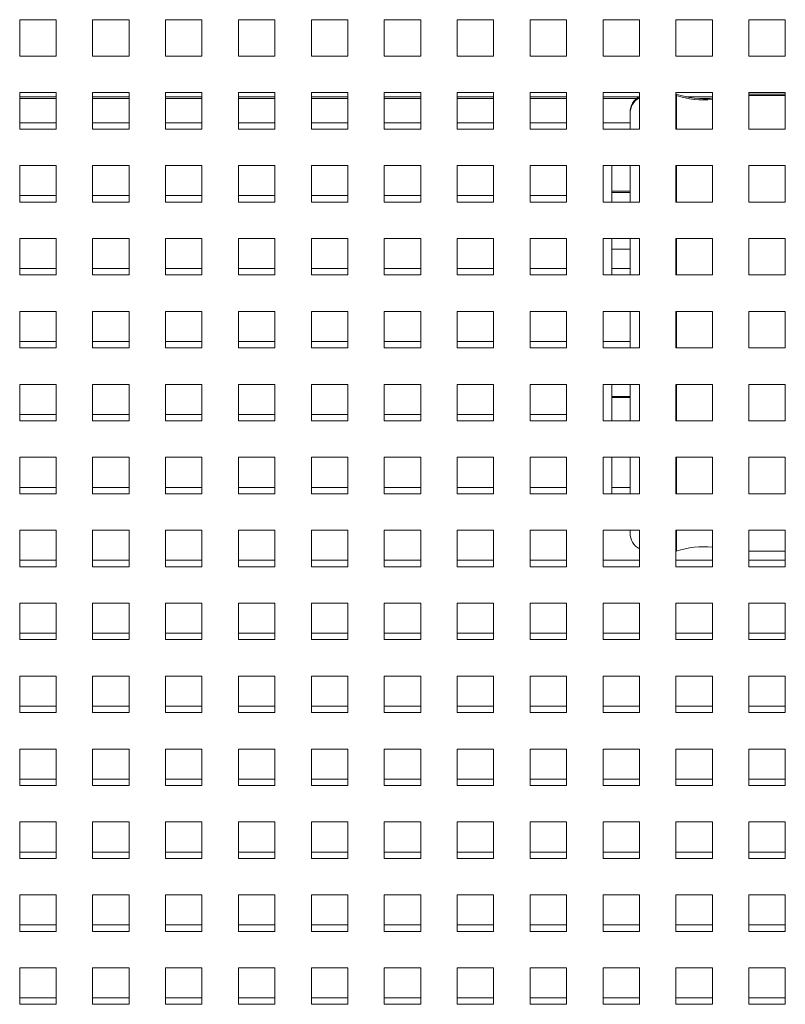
# Paper-space layout '2' of a CAD drawing. Header units: inches. Extents: x 1 to 109, y 1 to 85.
# Tile 17 of 71: x 57.53 to 61.03, y 19.4 to 23.9. Entities that reach past the tile are written whole.
import ezdxf

# ---------------------------------------------------------------- set-up
doc = ezdxf.new("R2010")
doc.units = ezdxf.units.IN
doc.header["$MEASUREMENT"] = 0

psp = doc.layouts.new('2')

# ---------------------------------------------------------------- linework, layer by layer
at = {"color": 7, "linetype": 'Continuous', "lineweight": 15, "ltscale": 5}
for p, q in [((57.6951, 23.9038), (57.5284, 23.9038)), ((57.5284, 23.9038), (57.5284, 23.7371)), ((57.6951, 23.7371), (57.6951, 23.9038)), ((58.0284, 23.9038), (57.8617, 23.9038)), ((57.8617, 23.9038), (57.8617, 23.7371)), ((58.0284, 23.7371), (58.0284, 23.9038)), ((58.3617, 23.9038), (58.1951, 23.9038)), ((58.1951, 23.9038), (58.1951, 23.7371)), ((58.3617, 23.7371), (58.3617, 23.9038)), ((58.6951, 23.9038), (58.5284, 23.9038)), ((58.5284, 23.9038), (58.5284, 23.7371)), ((58.6951, 23.7371), (58.6951, 23.9038)), ((59.0284, 23.9038), (58.8617, 23.9038)), ((58.8617, 23.9038), (58.8617, 23.7371)), ((59.0284, 23.7371), (59.0284, 23.9038)), ((59.3617, 23.9038), (59.1951, 23.9038)), ((59.1951, 23.9038), (59.1951, 23.7371)), ((59.3617, 23.7371), (59.3617, 23.9038)), ((59.6951, 23.9038), (59.5284, 23.9038)), ((59.5284, 23.9038), (59.5284, 23.7371)), ((59.6951, 23.7371), (59.6951, 23.9038)), ((60.0284, 23.9038), (59.8617, 23.9038)), ((59.8617, 23.9038), (59.8617, 23.7371)), ((60.0284, 23.7371), (60.0284, 23.9038)), ((60.3617, 23.9038), (60.1951, 23.9038)), ((60.1951, 23.9038), (60.1951, 23.7371)), ((60.3617, 23.7371), (60.3617, 23.9038)), ((60.6951, 23.9038), (60.5284, 23.9038)), ((60.5284, 23.9038), (60.5284, 23.7371)), ((60.6951, 23.7371), (60.6951, 23.9038)), ((61.0284, 23.9038), (60.8617, 23.9038)), ((60.8617, 23.9038), (60.8617, 23.7371)), ((61.0284, 23.7371), (61.0284, 23.9038)), ((57.5284, 23.7371), (57.6951, 23.7371)), ((57.8617, 23.7371), (58.0284, 23.7371)), ((58.1951, 23.7371), (58.3617, 23.7371)), ((58.5284, 23.7371), (58.6951, 23.7371)), ((58.8617, 23.7371), (59.0284, 23.7371)), ((59.1951, 23.7371), (59.3617, 23.7371)), ((59.5284, 23.7371), (59.6951, 23.7371)), ((59.8617, 23.7371), (60.0284, 23.7371)), ((60.1951, 23.7371), (60.3617, 23.7371)), ((60.5284, 23.7371), (60.6951, 23.7371)), ((60.8617, 23.7371), (61.0284, 23.7371)), ((57.6951, 23.5704), (57.5284, 23.5704)), ((57.5284, 23.5704), (57.5284, 23.4038)), ((57.5284, 23.5429), (57.6951, 23.5429)), ((57.6951, 23.4038), (57.6951, 23.5704)), ((58.0284, 23.5704), (57.8617, 23.5704)), ((57.8617, 23.5704), (57.8617, 23.4038)), ((57.8617, 23.5429), (58.0284, 23.5429)), ((58.0284, 23.4038), (58.0284, 23.5704)), ((58.3617, 23.5704), (58.1951, 23.5704)), ((58.1951, 23.5704), (58.1951, 23.4038)), ((58.1951, 23.5429), (58.3617, 23.5429)), ((58.3617, 23.4038), (58.3617, 23.5704)), ((58.6951, 23.5704), (58.5284, 23.5704)), ((58.5284, 23.5704), (58.5284, 23.4038)), ((58.5284, 23.5429), (58.6951, 23.5429)), ((58.6951, 23.4038), (58.6951, 23.5704)), ((59.0284, 23.5704), (58.8617, 23.5704)), ((58.8617, 23.5704), (58.8617, 23.4038)), ((58.8617, 23.5429), (59.0284, 23.5429)), ((59.0284, 23.4038), (59.0284, 23.5704)), ((59.3617, 23.5704), (59.1951, 23.5704)), ((59.1951, 23.5704), (59.1951, 23.4038)), ((59.1951, 23.5429), (59.3617, 23.5429)), ((59.3617, 23.4038), (59.3617, 23.5704)), ((59.6951, 23.5704), (59.5284, 23.5704)), ((59.5284, 23.5704), (59.5284, 23.4038)), ((59.5284, 23.5429), (59.6951, 23.5429)), ((59.6951, 23.4038), (59.6951, 23.5704)), ((60.0284, 23.5704), (59.8617, 23.5704)), ((59.8617, 23.5704), (59.8617, 23.4038)), ((59.8617, 23.5429), (60.0284, 23.5429)), ((60.0284, 23.4038), (60.0284, 23.5704)), ((60.3617, 23.5704), (60.1951, 23.5704)), ((60.1951, 23.5704), (60.1951, 23.4038)), ((60.1951, 23.5429), (60.3476, 23.5429)), ((60.3617, 23.4038), (60.3617, 23.5704)), ((60.6951, 23.5704), (60.5284, 23.5704)), ((60.5284, 23.5704), (60.5284, 23.4038)), ((60.5302, 23.5631), (60.5284, 23.5631)), ((60.5302, 23.5577), (60.5284, 23.5577)), ((60.5302, 23.5631), (60.5302, 23.5577)), ((60.5302, 23.5577), (60.5302, 23.4038)), ((60.637, 23.5429), (60.6836, 23.5429)), ((60.6951, 23.4038), (60.6951, 23.5704)), ((61.0284, 23.5704), (60.8617, 23.5704)), ((60.8617, 23.5704), (60.8617, 23.4038)), ((61.0284, 23.5631), (60.8617, 23.5631)), ((61.0284, 23.5577), (60.8617, 23.5577)), ((61.0284, 23.4038), (61.0284, 23.5704)), ((60.3186, 23.4743), (60.3186, 23.4798)), ((60.3186, 23.4038), (60.3186, 23.4743)), ((57.5284, 23.4038), (57.6951, 23.4038)), ((57.6951, 23.4329), (57.5286, 23.4329)), ((57.5286, 23.4329), (57.5286, 23.4038)), ((57.8617, 23.4038), (58.0284, 23.4038)), ((58.0284, 23.4329), (57.8619, 23.4329)), ((57.8619, 23.4329), (57.8619, 23.4038)), ((58.1951, 23.4038), (58.3617, 23.4038)), ((58.3617, 23.4329), (58.1952, 23.4329)), ((58.1952, 23.4329), (58.1952, 23.4038)), ((58.5284, 23.4038), (58.6951, 23.4038)), ((58.6951, 23.4329), (58.5286, 23.4329)), ((58.5286, 23.4329), (58.5286, 23.4038)), ((58.8617, 23.4038), (59.0284, 23.4038)), ((59.0284, 23.4329), (58.8619, 23.4329)), ((58.8619, 23.4329), (58.8619, 23.4038)), ((59.1951, 23.4038), (59.3617, 23.4038)), ((59.3617, 23.4329), (59.1952, 23.4329)), ((59.1952, 23.4329), (59.1952, 23.4038)), ((59.5284, 23.4038), (59.6951, 23.4038)), ((59.6951, 23.4329), (59.5286, 23.4329)), ((59.5286, 23.4329), (59.5286, 23.4038)), ((59.8617, 23.4038), (60.0284, 23.4038)), ((60.0284, 23.4329), (59.8619, 23.4329)), ((59.8619, 23.4329), (59.8619, 23.4038)), ((60.1951, 23.4038), (60.3617, 23.4038)), ((60.3186, 23.4329), (60.1952, 23.4329)), ((60.1952, 23.4329), (60.1952, 23.4038)), ((60.5284, 23.4038), (60.6951, 23.4038)), ((60.8617, 23.4038), (61.0284, 23.4038)), ((57.6951, 23.2371), (57.5284, 23.2371)), ((57.5284, 23.2371), (57.5284, 23.0704)), ((57.6951, 23.0704), (57.6951, 23.2371)), ((58.0284, 23.2371), (57.8617, 23.2371)), ((57.8617, 23.2371), (57.8617, 23.0704)), ((58.0284, 23.0704), (58.0284, 23.2371)), ((58.3617, 23.2371), (58.1951, 23.2371)), ((58.1951, 23.2371), (58.1951, 23.0704)), ((58.3617, 23.0704), (58.3617, 23.2371)), ((58.6951, 23.2371), (58.5284, 23.2371)), ((58.5284, 23.2371), (58.5284, 23.0704)), ((58.6951, 23.0704), (58.6951, 23.2371)), ((59.0284, 23.2371), (58.8617, 23.2371)), ((58.8617, 23.2371), (58.8617, 23.0704)), ((59.0284, 23.0704), (59.0284, 23.2371)), ((59.3617, 23.2371), (59.1951, 23.2371)), ((59.1951, 23.2371), (59.1951, 23.0704)), ((59.3617, 23.0704), (59.3617, 23.2371)), ((59.6951, 23.2371), (59.5284, 23.2371)), ((59.5284, 23.2371), (59.5284, 23.0704)), ((59.6951, 23.0704), (59.6951, 23.2371)), ((60.0284, 23.2371), (59.8617, 23.2371)), ((59.8617, 23.2371), (59.8617, 23.0704)), ((60.0284, 23.0704), (60.0284, 23.2371)), ((60.3617, 23.2371), (60.1951, 23.2371)), ((60.1951, 23.2371), (60.1951, 23.0704)), ((60.2353, 23.0704), (60.2353, 23.2371)), ((60.3186, 23.0704), (60.3186, 23.2371)), ((60.3617, 23.0704), (60.3617, 23.2371)), ((60.6951, 23.2371), (60.5284, 23.2371)), ((60.5284, 23.2371), (60.5284, 23.0704)), ((60.5302, 23.2371), (60.5302, 23.0704)), ((60.6951, 23.0704), (60.6951, 23.2371)), ((61.0284, 23.2371), (60.8617, 23.2371)), ((60.8617, 23.2371), (60.8617, 23.0704)), ((61.0284, 23.0704), (61.0284, 23.2371)), ((57.6951, 23.0996), (57.5286, 23.0996)), ((57.5286, 23.0996), (57.5286, 23.0704)), ((58.0284, 23.0996), (57.8619, 23.0996)), ((57.8619, 23.0996), (57.8619, 23.0704)), ((58.3617, 23.0996), (58.1952, 23.0996)), ((58.1952, 23.0996), (58.1952, 23.0704)), ((58.6951, 23.0996), (58.5286, 23.0996)), ((58.5286, 23.0996), (58.5286, 23.0704)), ((59.0284, 23.0996), (58.8619, 23.0996)), ((58.8619, 23.0996), (58.8619, 23.0704)), ((59.3617, 23.0996), (59.1952, 23.0996)), ((59.1952, 23.0996), (59.1952, 23.0704)), ((59.6951, 23.0996), (59.5286, 23.0996)), ((59.5286, 23.0996), (59.5286, 23.0704)), ((60.0284, 23.0996), (59.8619, 23.0996)), ((59.8619, 23.0996), (59.8619, 23.0704)), ((60.3186, 23.1193), (60.2353, 23.1193)), ((60.3186, 23.1139), (60.2353, 23.1139)), ((57.5284, 23.0704), (57.6951, 23.0704)), ((57.8617, 23.0704), (58.0284, 23.0704)), ((58.1951, 23.0704), (58.3617, 23.0704)), ((58.5284, 23.0704), (58.6951, 23.0704)), ((58.8617, 23.0704), (59.0284, 23.0704)), ((59.1951, 23.0704), (59.3617, 23.0704)), ((59.5284, 23.0704), (59.6951, 23.0704)), ((59.8617, 23.0704), (60.0284, 23.0704)), ((60.1951, 23.0704), (60.3617, 23.0704)), ((60.5284, 23.0704), (60.6951, 23.0704)), ((60.8617, 23.0704), (61.0284, 23.0704)), ((57.6951, 22.9038), (57.5284, 22.9038)), ((57.5284, 22.9038), (57.5284, 22.7371)), ((57.6951, 22.7371), (57.6951, 22.9038)), ((58.0284, 22.9038), (57.8617, 22.9038)), ((57.8617, 22.9038), (57.8617, 22.7371)), ((58.0284, 22.7371), (58.0284, 22.9038)), ((58.3617, 22.9038), (58.1951, 22.9038)), ((58.1951, 22.9038), (58.1951, 22.7371)), ((58.3617, 22.7371), (58.3617, 22.9038)), ((58.6951, 22.9038), (58.5284, 22.9038)), ((58.5284, 22.9038), (58.5284, 22.7371)), ((58.6951, 22.7371), (58.6951, 22.9038)), ((59.0284, 22.9038), (58.8617, 22.9038)), ((58.8617, 22.9038), (58.8617, 22.7371)), ((59.0284, 22.7371), (59.0284, 22.9038)), ((59.3617, 22.9038), (59.1951, 22.9038)), ((59.1951, 22.9038), (59.1951, 22.7371)), ((59.3617, 22.7371), (59.3617, 22.9038)), ((59.6951, 22.9038), (59.5284, 22.9038)), ((59.5284, 22.9038), (59.5284, 22.7371)), ((59.6951, 22.7371), (59.6951, 22.9038)), ((60.0284, 22.9038), (59.8617, 22.9038)), ((59.8617, 22.9038), (59.8617, 22.7371)), ((60.0284, 22.7371), (60.0284, 22.9038)), ((60.3617, 22.9038), (60.1951, 22.9038)), ((60.1951, 22.9038), (60.1951, 22.7371)), ((60.2353, 22.7371), (60.2353, 22.9038)), ((60.3186, 22.7371), (60.3186, 22.9038)), ((60.3617, 22.7371), (60.3617, 22.9038)), ((60.6951, 22.9038), (60.5284, 22.9038)), ((60.5284, 22.9038), (60.5284, 22.7371)), ((60.5302, 22.9038), (60.5302, 22.7371)), ((60.6951, 22.7371), (60.6951, 22.9038)), ((61.0284, 22.9038), (60.8617, 22.9038)), ((60.8617, 22.9038), (60.8617, 22.7371)), ((61.0284, 22.7371), (61.0284, 22.9038)), ((60.2353, 22.8556), (60.3186, 22.8556)), ((60.2353, 22.8556), (60.3186, 22.8556)), ((57.5284, 22.7371), (57.6951, 22.7371)), ((57.6951, 22.7663), (57.5286, 22.7663)), ((57.5286, 22.7663), (57.5286, 22.7371)), ((57.8617, 22.7371), (58.0284, 22.7371)), ((58.0284, 22.7663), (57.8619, 22.7663)), ((57.8619, 22.7663), (57.8619, 22.7371)), ((58.1951, 22.7371), (58.3617, 22.7371)), ((58.3617, 22.7663), (58.1952, 22.7663)), ((58.1952, 22.7663), (58.1952, 22.7371)), ((58.5284, 22.7371), (58.6951, 22.7371)), ((58.6951, 22.7663), (58.5286, 22.7663)), ((58.5286, 22.7663), (58.5286, 22.7371)), ((58.8617, 22.7371), (59.0284, 22.7371)), ((59.0284, 22.7663), (58.8619, 22.7663)), ((58.8619, 22.7663), (58.8619, 22.7371)), ((59.1951, 22.7371), (59.3617, 22.7371)), ((59.3617, 22.7663), (59.1952, 22.7663)), ((59.1952, 22.7663), (59.1952, 22.7371)), ((59.5284, 22.7371), (59.6951, 22.7371)), ((59.6951, 22.7663), (59.5286, 22.7663)), ((59.5286, 22.7663), (59.5286, 22.7371)), ((59.8617, 22.7371), (60.0284, 22.7371)), ((60.0284, 22.7663), (59.8619, 22.7663)), ((59.8619, 22.7663), (59.8619, 22.7371)), ((60.1951, 22.7371), (60.3617, 22.7371)), ((60.3186, 22.7663), (60.2353, 22.7663)), ((60.5284, 22.7371), (60.6951, 22.7371)), ((60.8617, 22.7371), (61.0284, 22.7371)), ((57.6951, 22.5704), (57.5284, 22.5704)), ((57.5284, 22.5704), (57.5284, 22.4038)), ((57.6951, 22.4038), (57.6951, 22.5704)), ((58.0284, 22.5704), (57.8617, 22.5704)), ((57.8617, 22.5704), (57.8617, 22.4038)), ((58.0284, 22.4038), (58.0284, 22.5704)), ((58.3617, 22.5704), (58.1951, 22.5704)), ((58.1951, 22.5704), (58.1951, 22.4038)), ((58.3617, 22.4038), (58.3617, 22.5704)), ((58.6951, 22.5704), (58.5284, 22.5704)), ((58.5284, 22.5704), (58.5284, 22.4038)), ((58.6951, 22.4038), (58.6951, 22.5704)), ((59.0284, 22.5704), (58.8617, 22.5704)), ((58.8617, 22.5704), (58.8617, 22.4038)), ((59.0284, 22.4038), (59.0284, 22.5704)), ((59.3617, 22.5704), (59.1951, 22.5704)), ((59.1951, 22.5704), (59.1951, 22.4038)), ((59.3617, 22.4038), (59.3617, 22.5704)), ((59.6951, 22.5704), (59.5284, 22.5704)), ((59.5284, 22.5704), (59.5284, 22.4038)), ((59.6951, 22.4038), (59.6951, 22.5704)), ((60.0284, 22.5704), (59.8617, 22.5704)), ((59.8617, 22.5704), (59.8617, 22.4038)), ((60.0284, 22.4038), (60.0284, 22.5704)), ((60.3617, 22.5704), (60.1951, 22.5704)), ((60.1951, 22.5704), (60.1951, 22.4038)), ((60.3186, 22.516), (60.3186, 22.5704)), ((60.3617, 22.4038), (60.3617, 22.5704)), ((60.6951, 22.5704), (60.5284, 22.5704)), ((60.5284, 22.5704), (60.5284, 22.4038)), ((60.5302, 22.5704), (60.5302, 22.4038)), ((60.6951, 22.4038), (60.6951, 22.5704)), ((61.0284, 22.5704), (60.8617, 22.5704)), ((60.8617, 22.5704), (60.8617, 22.4038)), ((61.0284, 22.4038), (61.0284, 22.5704)), ((60.3186, 22.4038), (60.3186, 22.516)), ((57.6951, 22.4329), (57.5286, 22.4329)), ((57.5286, 22.4329), (57.5286, 22.4038)), ((58.0284, 22.4329), (57.8619, 22.4329)), ((57.8619, 22.4329), (57.8619, 22.4038)), ((58.3617, 22.4329), (58.1952, 22.4329)), ((58.1952, 22.4329), (58.1952, 22.4038)), ((58.6951, 22.4329), (58.5286, 22.4329)), ((58.5286, 22.4329), (58.5286, 22.4038)), ((59.0284, 22.4329), (58.8619, 22.4329)), ((58.8619, 22.4329), (58.8619, 22.4038)), ((59.3617, 22.4329), (59.1952, 22.4329)), ((59.1952, 22.4329), (59.1952, 22.4038)), ((59.6951, 22.4329), (59.5286, 22.4329)), ((59.5286, 22.4329), (59.5286, 22.4038)), ((60.0284, 22.4329), (59.8619, 22.4329)), ((59.8619, 22.4329), (59.8619, 22.4038)), ((60.3186, 22.4329), (60.1952, 22.4329)), ((60.1952, 22.4329), (60.1952, 22.4038)), ((57.5284, 22.4038), (57.6951, 22.4038)), ((57.8617, 22.4038), (58.0284, 22.4038)), ((58.1951, 22.4038), (58.3617, 22.4038)), ((58.5284, 22.4038), (58.6951, 22.4038)), ((58.8617, 22.4038), (59.0284, 22.4038)), ((59.1951, 22.4038), (59.3617, 22.4038)), ((59.5284, 22.4038), (59.6951, 22.4038)), ((59.8617, 22.4038), (60.0284, 22.4038)), ((60.1951, 22.4038), (60.3617, 22.4038)), ((60.5284, 22.4038), (60.6951, 22.4038)), ((60.8617, 22.4038), (61.0284, 22.4038)), ((57.6951, 22.2371), (57.5284, 22.2371)), ((57.5284, 22.2371), (57.5284, 22.0704)), ((57.6951, 22.0704), (57.6951, 22.2371)), ((58.0284, 22.2371), (57.8617, 22.2371)), ((57.8617, 22.2371), (57.8617, 22.0704)), ((58.0284, 22.0704), (58.0284, 22.2371)), ((58.3617, 22.2371), (58.1951, 22.2371)), ((58.1951, 22.2371), (58.1951, 22.0704)), ((58.3617, 22.0704), (58.3617, 22.2371)), ((58.6951, 22.2371), (58.5284, 22.2371)), ((58.5284, 22.2371), (58.5284, 22.0704)), ((58.6951, 22.0704), (58.6951, 22.2371)), ((59.0284, 22.2371), (58.8617, 22.2371)), ((58.8617, 22.2371), (58.8617, 22.0704)), ((59.0284, 22.0704), (59.0284, 22.2371)), ((59.3617, 22.2371), (59.1951, 22.2371)), ((59.1951, 22.2371), (59.1951, 22.0704)), ((59.3617, 22.0704), (59.3617, 22.2371)), ((59.6951, 22.2371), (59.5284, 22.2371)), ((59.5284, 22.2371), (59.5284, 22.0704)), ((59.6951, 22.0704), (59.6951, 22.2371)), ((60.0284, 22.2371), (59.8617, 22.2371)), ((59.8617, 22.2371), (59.8617, 22.0704)), ((60.0284, 22.0704), (60.0284, 22.2371)), ((60.3617, 22.2371), (60.1951, 22.2371)), ((60.1951, 22.2371), (60.1951, 22.0704)), ((60.2353, 22.0704), (60.2353, 22.2371)), ((60.3186, 22.0704), (60.3186, 22.2371)), ((60.3617, 22.0704), (60.3617, 22.2371)), ((60.6951, 22.2371), (60.5284, 22.2371)), ((60.5284, 22.2371), (60.5284, 22.0704)), ((60.5302, 22.2371), (60.5302, 22.0704)), ((60.6951, 22.0704), (60.6951, 22.2371)), ((61.0284, 22.2371), (60.8617, 22.2371)), ((60.8617, 22.2371), (60.8617, 22.0704)), ((61.0284, 22.0704), (61.0284, 22.2371)), ((60.3186, 22.1818), (60.2353, 22.1818)), ((60.3186, 22.1764), (60.2353, 22.1764)), ((57.6951, 22.0996), (57.5286, 22.0996)), ((57.5286, 22.0996), (57.5286, 22.0704)), ((58.0284, 22.0996), (57.8619, 22.0996)), ((57.8619, 22.0996), (57.8619, 22.0704)), ((58.3617, 22.0996), (58.1952, 22.0996)), ((58.1952, 22.0996), (58.1952, 22.0704)), ((58.6951, 22.0996), (58.5286, 22.0996)), ((58.5286, 22.0996), (58.5286, 22.0704)), ((59.0284, 22.0996), (58.8619, 22.0996)), ((58.8619, 22.0996), (58.8619, 22.0704)), ((59.3617, 22.0996), (59.1952, 22.0996)), ((59.1952, 22.0996), (59.1952, 22.0704)), ((59.6951, 22.0996), (59.5286, 22.0996)), ((59.5286, 22.0996), (59.5286, 22.0704)), ((60.0284, 22.0996), (59.8619, 22.0996)), ((59.8619, 22.0996), (59.8619, 22.0704)), ((57.5284, 22.0704), (57.6951, 22.0704)), ((57.8617, 22.0704), (58.0284, 22.0704)), ((58.1951, 22.0704), (58.3617, 22.0704)), ((58.5284, 22.0704), (58.6951, 22.0704)), ((58.8617, 22.0704), (59.0284, 22.0704)), ((59.1951, 22.0704), (59.3617, 22.0704)), ((59.5284, 22.0704), (59.6951, 22.0704)), ((59.8617, 22.0704), (60.0284, 22.0704)), ((60.1951, 22.0704), (60.3617, 22.0704)), ((60.5284, 22.0704), (60.6951, 22.0704)), ((60.8617, 22.0704), (61.0284, 22.0704)), ((57.6951, 21.9038), (57.5284, 21.9038)), ((57.5284, 21.9038), (57.5284, 21.7371)), ((57.6951, 21.7371), (57.6951, 21.9038)), ((58.0284, 21.9038), (57.8617, 21.9038)), ((57.8617, 21.9038), (57.8617, 21.7371)), ((58.0284, 21.7371), (58.0284, 21.9038)), ((58.3617, 21.9038), (58.1951, 21.9038)), ((58.1951, 21.9038), (58.1951, 21.7371)), ((58.3617, 21.7371), (58.3617, 21.9038)), ((58.6951, 21.9038), (58.5284, 21.9038)), ((58.5284, 21.9038), (58.5284, 21.7371)), ((58.6951, 21.7371), (58.6951, 21.9038)), ((59.0284, 21.9038), (58.8617, 21.9038)), ((58.8617, 21.9038), (58.8617, 21.7371)), ((59.0284, 21.7371), (59.0284, 21.9038)), ((59.3617, 21.9038), (59.1951, 21.9038)), ((59.1951, 21.9038), (59.1951, 21.7371)), ((59.3617, 21.7371), (59.3617, 21.9038)), ((59.6951, 21.9038), (59.5284, 21.9038)), ((59.5284, 21.9038), (59.5284, 21.7371)), ((59.6951, 21.7371), (59.6951, 21.9038)), ((60.0284, 21.9038), (59.8617, 21.9038)), ((59.8617, 21.9038), (59.8617, 21.7371)), ((60.0284, 21.7371), (60.0284, 21.9038)), ((60.3617, 21.9038), (60.1951, 21.9038)), ((60.1951, 21.9038), (60.1951, 21.7371)), ((60.2353, 21.7371), (60.2353, 21.9038)), ((60.3186, 21.7371), (60.3186, 21.9038)), ((60.3617, 21.7371), (60.3617, 21.9038)), ((60.6951, 21.9038), (60.5284, 21.9038)), ((60.5284, 21.9038), (60.5284, 21.7371)), ((60.5302, 21.9038), (60.5302, 21.7371)), ((60.6951, 21.7371), (60.6951, 21.9038)), ((61.0284, 21.9038), (60.8617, 21.9038)), ((60.8617, 21.9038), (60.8617, 21.7371)), ((61.0284, 21.7371), (61.0284, 21.9038)), ((57.5284, 21.7371), (57.6951, 21.7371)), ((57.6951, 21.7663), (57.5286, 21.7663)), ((57.5286, 21.7663), (57.5286, 21.7371)), ((57.8617, 21.7371), (58.0284, 21.7371)), ((58.0284, 21.7663), (57.8619, 21.7663)), ((57.8619, 21.7663), (57.8619, 21.7371)), ((58.1951, 21.7371), (58.3617, 21.7371)), ((58.3617, 21.7663), (58.1952, 21.7663)), ((58.1952, 21.7663), (58.1952, 21.7371)), ((58.5284, 21.7371), (58.6951, 21.7371)), ((58.6951, 21.7663), (58.5286, 21.7663)), ((58.5286, 21.7663), (58.5286, 21.7371)), ((58.8617, 21.7371), (59.0284, 21.7371)), ((59.0284, 21.7663), (58.8619, 21.7663)), ((58.8619, 21.7663), (58.8619, 21.7371)), ((59.1951, 21.7371), (59.3617, 21.7371)), ((59.3617, 21.7663), (59.1952, 21.7663)), ((59.1952, 21.7663), (59.1952, 21.7371)), ((59.5284, 21.7371), (59.6951, 21.7371)), ((59.6951, 21.7663), (59.5286, 21.7663)), ((59.5286, 21.7663), (59.5286, 21.7371)), ((59.8617, 21.7371), (60.0284, 21.7371)), ((60.0284, 21.7663), (59.8619, 21.7663)), ((59.8619, 21.7663), (59.8619, 21.7371)), ((60.1951, 21.7371), (60.3617, 21.7371)), ((60.3186, 21.7663), (60.2353, 21.7663)), ((60.5284, 21.7371), (60.6951, 21.7371)), ((60.8617, 21.7371), (61.0284, 21.7371)), ((57.6951, 21.5704), (57.5284, 21.5704)), ((57.5284, 21.5704), (57.5284, 21.4038)), ((57.6951, 21.4038), (57.6951, 21.5704)), ((58.0284, 21.5704), (57.8617, 21.5704)), ((57.8617, 21.5704), (57.8617, 21.4038)), ((58.0284, 21.4038), (58.0284, 21.5704)), ((58.3617, 21.5704), (58.1951, 21.5704)), ((58.1951, 21.5704), (58.1951, 21.4038)), ((58.3617, 21.4038), (58.3617, 21.5704)), ((58.6951, 21.5704), (58.5284, 21.5704)), ((58.5284, 21.5704), (58.5284, 21.4038)), ((58.6951, 21.4038), (58.6951, 21.5704)), ((59.0284, 21.5704), (58.8617, 21.5704)), ((58.8617, 21.5704), (58.8617, 21.4038)), ((59.0284, 21.4038), (59.0284, 21.5704)), ((59.3617, 21.5704), (59.1951, 21.5704)), ((59.1951, 21.5704), (59.1951, 21.4038)), ((59.3617, 21.4038), (59.3617, 21.5704)), ((59.6951, 21.5704), (59.5284, 21.5704)), ((59.5284, 21.5704), (59.5284, 21.4038)), ((59.6951, 21.4038), (59.6951, 21.5704)), ((60.0284, 21.5704), (59.8617, 21.5704)), ((59.8617, 21.5704), (59.8617, 21.4038)), ((60.0284, 21.4038), (60.0284, 21.5704)), ((60.3617, 21.5704), (60.1951, 21.5704)), ((60.1951, 21.5704), (60.1951, 21.4038)), ((60.3186, 21.5577), (60.3186, 21.5704)), ((60.3617, 21.4038), (60.3617, 21.5704)), ((60.6951, 21.5704), (60.5284, 21.5704)), ((60.5284, 21.5704), (60.5284, 21.4038)), ((60.5302, 21.5704), (60.5302, 21.4743)), ((60.6951, 21.4038), (60.6951, 21.5704)), ((61.0284, 21.5704), (60.8617, 21.5704)), ((60.8617, 21.5704), (60.8617, 21.4038)), ((61.0284, 21.4038), (61.0284, 21.5704)), ((60.5284, 21.4743), (60.5302, 21.4743)), ((60.5284, 21.4743), (60.5302, 21.4743)), ((60.8617, 21.4743), (61.0284, 21.4743)), ((60.8617, 21.4743), (61.0284, 21.4743)), ((57.6951, 21.4329), (57.5286, 21.4329)), ((57.5286, 21.4329), (57.5286, 21.4038)), ((58.0284, 21.4329), (57.8619, 21.4329)), ((57.8619, 21.4329), (57.8619, 21.4038)), ((58.3617, 21.4329), (58.1952, 21.4329)), ((58.1952, 21.4329), (58.1952, 21.4038)), ((58.6951, 21.4329), (58.5286, 21.4329)), ((58.5286, 21.4329), (58.5286, 21.4038)), ((59.0284, 21.4329), (58.8619, 21.4329)), ((58.8619, 21.4329), (58.8619, 21.4038)), ((59.3617, 21.4329), (59.1952, 21.4329)), ((59.1952, 21.4329), (59.1952, 21.4038)), ((59.6951, 21.4329), (59.5286, 21.4329)), ((59.5286, 21.4329), (59.5286, 21.4038)), ((60.0284, 21.4329), (59.8619, 21.4329)), ((59.8619, 21.4329), (59.8619, 21.4038)), ((60.3617, 21.4329), (60.1952, 21.4329)), ((60.1952, 21.4329), (60.1952, 21.4038)), ((60.6951, 21.4329), (60.5286, 21.4329)), ((60.5286, 21.4329), (60.5286, 21.4038)), ((61.0284, 21.4329), (60.8619, 21.4329)), ((60.8619, 21.4329), (60.8619, 21.4038)), ((57.5284, 21.4038), (57.6951, 21.4038)), ((57.8617, 21.4038), (58.0284, 21.4038)), ((58.1951, 21.4038), (58.3617, 21.4038)), ((58.5284, 21.4038), (58.6951, 21.4038)), ((58.8617, 21.4038), (59.0284, 21.4038)), ((59.1951, 21.4038), (59.3617, 21.4038)), ((59.5284, 21.4038), (59.6951, 21.4038)), ((59.8617, 21.4038), (60.0284, 21.4038)), ((60.1951, 21.4038), (60.3617, 21.4038)), ((60.5284, 21.4038), (60.6951, 21.4038)), ((60.8617, 21.4038), (61.0284, 21.4038)), ((57.6951, 21.2371), (57.5284, 21.2371)), ((57.5284, 21.2371), (57.5284, 21.0704)), ((57.6951, 21.0704), (57.6951, 21.2371)), ((58.0284, 21.2371), (57.8617, 21.2371)), ((57.8617, 21.2371), (57.8617, 21.0704)), ((58.0284, 21.0704), (58.0284, 21.2371)), ((58.3617, 21.2371), (58.1951, 21.2371)), ((58.1951, 21.2371), (58.1951, 21.0704)), ((58.3617, 21.0704), (58.3617, 21.2371)), ((58.6951, 21.2371), (58.5284, 21.2371)), ((58.5284, 21.2371), (58.5284, 21.0704)), ((58.6951, 21.0704), (58.6951, 21.2371)), ((59.0284, 21.2371), (58.8617, 21.2371)), ((58.8617, 21.2371), (58.8617, 21.0704)), ((59.0284, 21.0704), (59.0284, 21.2371)), ((59.3617, 21.2371), (59.1951, 21.2371)), ((59.1951, 21.2371), (59.1951, 21.0704)), ((59.3617, 21.0704), (59.3617, 21.2371)), ((59.6951, 21.2371), (59.5284, 21.2371)), ((59.5284, 21.2371), (59.5284, 21.0704)), ((59.6951, 21.0704), (59.6951, 21.2371)), ((60.0284, 21.2371), (59.8617, 21.2371)), ((59.8617, 21.2371), (59.8617, 21.0704)), ((60.0284, 21.0704), (60.0284, 21.2371)), ((60.3617, 21.2371), (60.1951, 21.2371)), ((60.1951, 21.2371), (60.1951, 21.0704)), ((60.3617, 21.0704), (60.3617, 21.2371)), ((60.6951, 21.2371), (60.5284, 21.2371)), ((60.5284, 21.2371), (60.5284, 21.0704)), ((60.6951, 21.0704), (60.6951, 21.2371)), ((61.0284, 21.2371), (60.8617, 21.2371)), ((60.8617, 21.2371), (60.8617, 21.0704)), ((61.0284, 21.0704), (61.0284, 21.2371)), ((57.5284, 21.0704), (57.6951, 21.0704)), ((57.6951, 21.0996), (57.5286, 21.0996)), ((57.5286, 21.0996), (57.5286, 21.0704)), ((57.8617, 21.0704), (58.0284, 21.0704)), ((58.0284, 21.0996), (57.8619, 21.0996)), ((57.8619, 21.0996), (57.8619, 21.0704)), ((58.1951, 21.0704), (58.3617, 21.0704)), ((58.3617, 21.0996), (58.1952, 21.0996)), ((58.1952, 21.0996), (58.1952, 21.0704)), ((58.5284, 21.0704), (58.6951, 21.0704)), ((58.6951, 21.0996), (58.5286, 21.0996)), ((58.5286, 21.0996), (58.5286, 21.0704)), ((58.8617, 21.0704), (59.0284, 21.0704)), ((59.0284, 21.0996), (58.8619, 21.0996)), ((58.8619, 21.0996), (58.8619, 21.0704)), ((59.1951, 21.0704), (59.3617, 21.0704)), ((59.3617, 21.0996), (59.1952, 21.0996)), ((59.1952, 21.0996), (59.1952, 21.0704)), ((59.5284, 21.0704), (59.6951, 21.0704)), ((59.6951, 21.0996), (59.5286, 21.0996)), ((59.5286, 21.0996), (59.5286, 21.0704)), ((59.8617, 21.0704), (60.0284, 21.0704)), ((60.0284, 21.0996), (59.8619, 21.0996)), ((59.8619, 21.0996), (59.8619, 21.0704)), ((60.1951, 21.0704), (60.3617, 21.0704)), ((60.3617, 21.0996), (60.1952, 21.0996)), ((60.1952, 21.0996), (60.1952, 21.0704)), ((60.5284, 21.0704), (60.6951, 21.0704)), ((60.6951, 21.0996), (60.5286, 21.0996)), ((60.5286, 21.0996), (60.5286, 21.0704)), ((60.8617, 21.0704), (61.0284, 21.0704)), ((61.0284, 21.0996), (60.8619, 21.0996)), ((60.8619, 21.0996), (60.8619, 21.0704)), ((57.6951, 20.9038), (57.5284, 20.9038)), ((57.5284, 20.9038), (57.5284, 20.7371)), ((57.6951, 20.7371), (57.6951, 20.9038)), ((58.0284, 20.9038), (57.8617, 20.9038)), ((57.8617, 20.9038), (57.8617, 20.7371)), ((58.0284, 20.7371), (58.0284, 20.9038)), ((58.3617, 20.9038), (58.1951, 20.9038)), ((58.1951, 20.9038), (58.1951, 20.7371)), ((58.3617, 20.7371), (58.3617, 20.9038)), ((58.6951, 20.9038), (58.5284, 20.9038)), ((58.5284, 20.9038), (58.5284, 20.7371)), ((58.6951, 20.7371), (58.6951, 20.9038)), ((59.0284, 20.9038), (58.8617, 20.9038)), ((58.8617, 20.9038), (58.8617, 20.7371)), ((59.0284, 20.7371), (59.0284, 20.9038)), ((59.3617, 20.9038), (59.1951, 20.9038)), ((59.1951, 20.9038), (59.1951, 20.7371)), ((59.3617, 20.7371), (59.3617, 20.9038)), ((59.6951, 20.9038), (59.5284, 20.9038)), ((59.5284, 20.9038), (59.5284, 20.7371)), ((59.6951, 20.7371), (59.6951, 20.9038)), ((60.0284, 20.9038), (59.8617, 20.9038)), ((59.8617, 20.9038), (59.8617, 20.7371)), ((60.0284, 20.7371), (60.0284, 20.9038)), ((60.3617, 20.9038), (60.1951, 20.9038)), ((60.1951, 20.9038), (60.1951, 20.7371)), ((60.3617, 20.7371), (60.3617, 20.9038)), ((60.6951, 20.9038), (60.5284, 20.9038)), ((60.5284, 20.9038), (60.5284, 20.7371)), ((60.6951, 20.7371), (60.6951, 20.9038)), ((61.0284, 20.9038), (60.8617, 20.9038)), ((60.8617, 20.9038), (60.8617, 20.7371)), ((61.0284, 20.7371), (61.0284, 20.9038)), ((57.6951, 20.7663), (57.5286, 20.7663)), ((57.5286, 20.7663), (57.5286, 20.7371)), ((58.0284, 20.7663), (57.8619, 20.7663)), ((57.8619, 20.7663), (57.8619, 20.7371)), ((58.3617, 20.7663), (58.1952, 20.7663)), ((58.1952, 20.7663), (58.1952, 20.7371)), ((58.6951, 20.7663), (58.5286, 20.7663)), ((58.5286, 20.7663), (58.5286, 20.7371)), ((59.0284, 20.7663), (58.8619, 20.7663)), ((58.8619, 20.7663), (58.8619, 20.7371)), ((59.3617, 20.7663), (59.1952, 20.7663)), ((59.1952, 20.7663), (59.1952, 20.7371)), ((59.6951, 20.7663), (59.5286, 20.7663)), ((59.5286, 20.7663), (59.5286, 20.7371)), ((60.0284, 20.7663), (59.8619, 20.7663)), ((59.8619, 20.7663), (59.8619, 20.7371)), ((60.3617, 20.7663), (60.1952, 20.7663)), ((60.1952, 20.7663), (60.1952, 20.7371)), ((60.6951, 20.7663), (60.5286, 20.7663)), ((60.5286, 20.7663), (60.5286, 20.7371)), ((61.0284, 20.7663), (60.8619, 20.7663)), ((60.8619, 20.7663), (60.8619, 20.7371)), ((57.5284, 20.7371), (57.6951, 20.7371)), ((57.8617, 20.7371), (58.0284, 20.7371)), ((58.1951, 20.7371), (58.3617, 20.7371)), ((58.5284, 20.7371), (58.6951, 20.7371)), ((58.8617, 20.7371), (59.0284, 20.7371)), ((59.1951, 20.7371), (59.3617, 20.7371)), ((59.5284, 20.7371), (59.6951, 20.7371)), ((59.8617, 20.7371), (60.0284, 20.7371)), ((60.1951, 20.7371), (60.3617, 20.7371)), ((60.5284, 20.7371), (60.6951, 20.7371)), ((60.8617, 20.7371), (61.0284, 20.7371)), ((57.6951, 20.5704), (57.5284, 20.5704)), ((57.5284, 20.5704), (57.5284, 20.4038)), ((57.6951, 20.4038), (57.6951, 20.5704)), ((58.0284, 20.5704), (57.8617, 20.5704)), ((57.8617, 20.5704), (57.8617, 20.4038)), ((58.0284, 20.4038), (58.0284, 20.5704)), ((58.3617, 20.5704), (58.1951, 20.5704)), ((58.1951, 20.5704), (58.1951, 20.4038)), ((58.3617, 20.4038), (58.3617, 20.5704)), ((58.6951, 20.5704), (58.5284, 20.5704)), ((58.5284, 20.5704), (58.5284, 20.4038)), ((58.6951, 20.4038), (58.6951, 20.5704)), ((59.0284, 20.5704), (58.8617, 20.5704)), ((58.8617, 20.5704), (58.8617, 20.4038)), ((59.0284, 20.4038), (59.0284, 20.5704)), ((59.3617, 20.5704), (59.1951, 20.5704)), ((59.1951, 20.5704), (59.1951, 20.4038)), ((59.3617, 20.4038), (59.3617, 20.5704)), ((59.6951, 20.5704), (59.5284, 20.5704)), ((59.5284, 20.5704), (59.5284, 20.4038)), ((59.6951, 20.4038), (59.6951, 20.5704)), ((60.0284, 20.5704), (59.8617, 20.5704)), ((59.8617, 20.5704), (59.8617, 20.4038)), ((60.0284, 20.4038), (60.0284, 20.5704)), ((60.3617, 20.5704), (60.1951, 20.5704)), ((60.1951, 20.5704), (60.1951, 20.4038)), ((60.3617, 20.4038), (60.3617, 20.5704)), ((60.6951, 20.5704), (60.5284, 20.5704)), ((60.5284, 20.5704), (60.5284, 20.4038)), ((60.6951, 20.4038), (60.6951, 20.5704)), ((61.0284, 20.5704), (60.8617, 20.5704)), ((60.8617, 20.5704), (60.8617, 20.4038)), ((61.0284, 20.4038), (61.0284, 20.5704)), ((57.6951, 20.4329), (57.5286, 20.4329)), ((57.5286, 20.4329), (57.5286, 20.4038)), ((58.0284, 20.4329), (57.8619, 20.4329)), ((57.8619, 20.4329), (57.8619, 20.4038)), ((58.3617, 20.4329), (58.1952, 20.4329)), ((58.1952, 20.4329), (58.1952, 20.4038)), ((58.6951, 20.4329), (58.5286, 20.4329)), ((58.5286, 20.4329), (58.5286, 20.4038)), ((59.0284, 20.4329), (58.8619, 20.4329)), ((58.8619, 20.4329), (58.8619, 20.4038)), ((59.3617, 20.4329), (59.1952, 20.4329)), ((59.1952, 20.4329), (59.1952, 20.4038)), ((59.6951, 20.4329), (59.5286, 20.4329)), ((59.5286, 20.4329), (59.5286, 20.4038)), ((60.0284, 20.4329), (59.8619, 20.4329)), ((59.8619, 20.4329), (59.8619, 20.4038)), ((60.3617, 20.4329), (60.1952, 20.4329)), ((60.1952, 20.4329), (60.1952, 20.4038)), ((60.6951, 20.4329), (60.5286, 20.4329)), ((60.5286, 20.4329), (60.5286, 20.4038)), ((61.0284, 20.4329), (60.8619, 20.4329)), ((60.8619, 20.4329), (60.8619, 20.4038)), ((57.5284, 20.4038), (57.6951, 20.4038)), ((57.8617, 20.4038), (58.0284, 20.4038)), ((58.1951, 20.4038), (58.3617, 20.4038)), ((58.5284, 20.4038), (58.6951, 20.4038)), ((58.8617, 20.4038), (59.0284, 20.4038)), ((59.1951, 20.4038), (59.3617, 20.4038)), ((59.5284, 20.4038), (59.6951, 20.4038)), ((59.8617, 20.4038), (60.0284, 20.4038)), ((60.1951, 20.4038), (60.3617, 20.4038)), ((60.5284, 20.4038), (60.6951, 20.4038)), ((60.8617, 20.4038), (61.0284, 20.4038)), ((57.6951, 20.2371), (57.5284, 20.2371)), ((57.5284, 20.2371), (57.5284, 20.0704)), ((57.6951, 20.0704), (57.6951, 20.2371)), ((58.0284, 20.2371), (57.8617, 20.2371)), ((57.8617, 20.2371), (57.8617, 20.0704)), ((58.0284, 20.0704), (58.0284, 20.2371)), ((58.3617, 20.2371), (58.1951, 20.2371)), ((58.1951, 20.2371), (58.1951, 20.0704)), ((58.3617, 20.0704), (58.3617, 20.2371)), ((58.6951, 20.2371), (58.5284, 20.2371)), ((58.5284, 20.2371), (58.5284, 20.0704)), ((58.6951, 20.0704), (58.6951, 20.2371)), ((59.0284, 20.2371), (58.8617, 20.2371)), ((58.8617, 20.2371), (58.8617, 20.0704)), ((59.0284, 20.0704), (59.0284, 20.2371)), ((59.3617, 20.2371), (59.1951, 20.2371)), ((59.1951, 20.2371), (59.1951, 20.0704)), ((59.3617, 20.0704), (59.3617, 20.2371)), ((59.6951, 20.2371), (59.5284, 20.2371)), ((59.5284, 20.2371), (59.5284, 20.0704)), ((59.6951, 20.0704), (59.6951, 20.2371)), ((60.0284, 20.2371), (59.8617, 20.2371)), ((59.8617, 20.2371), (59.8617, 20.0704)), ((60.0284, 20.0704), (60.0284, 20.2371)), ((60.3617, 20.2371), (60.1951, 20.2371)), ((60.1951, 20.2371), (60.1951, 20.0704)), ((60.3617, 20.0704), (60.3617, 20.2371)), ((60.6951, 20.2371), (60.5284, 20.2371)), ((60.5284, 20.2371), (60.5284, 20.0704)), ((60.6951, 20.0704), (60.6951, 20.2371)), ((61.0284, 20.2371), (60.8617, 20.2371)), ((60.8617, 20.2371), (60.8617, 20.0704)), ((61.0284, 20.0704), (61.0284, 20.2371)), ((57.5284, 20.0704), (57.6951, 20.0704)), ((57.6951, 20.0996), (57.5286, 20.0996)), ((57.5286, 20.0996), (57.5286, 20.0704)), ((57.8617, 20.0704), (58.0284, 20.0704)), ((58.0284, 20.0996), (57.8619, 20.0996)), ((57.8619, 20.0996), (57.8619, 20.0704)), ((58.1951, 20.0704), (58.3617, 20.0704)), ((58.3617, 20.0996), (58.1952, 20.0996)), ((58.1952, 20.0996), (58.1952, 20.0704)), ((58.5284, 20.0704), (58.6951, 20.0704)), ((58.6951, 20.0996), (58.5286, 20.0996)), ((58.5286, 20.0996), (58.5286, 20.0704)), ((58.8617, 20.0704), (59.0284, 20.0704)), ((59.0284, 20.0996), (58.8619, 20.0996)), ((58.8619, 20.0996), (58.8619, 20.0704)), ((59.1951, 20.0704), (59.3617, 20.0704)), ((59.3617, 20.0996), (59.1952, 20.0996)), ((59.1952, 20.0996), (59.1952, 20.0704)), ((59.5284, 20.0704), (59.6951, 20.0704)), ((59.6951, 20.0996), (59.5286, 20.0996)), ((59.5286, 20.0996), (59.5286, 20.0704)), ((59.8617, 20.0704), (60.0284, 20.0704)), ((60.0284, 20.0996), (59.8619, 20.0996)), ((59.8619, 20.0996), (59.8619, 20.0704)), ((60.1951, 20.0704), (60.3617, 20.0704)), ((60.3617, 20.0996), (60.1952, 20.0996)), ((60.1952, 20.0996), (60.1952, 20.0704)), ((60.5284, 20.0704), (60.6951, 20.0704)), ((60.6951, 20.0996), (60.5286, 20.0996)), ((60.5286, 20.0996), (60.5286, 20.0704)), ((60.8617, 20.0704), (61.0284, 20.0704)), ((61.0284, 20.0996), (60.8619, 20.0996)), ((60.8619, 20.0996), (60.8619, 20.0704)), ((57.6951, 19.9038), (57.5284, 19.9038)), ((57.5284, 19.9038), (57.5284, 19.7371)), ((57.6951, 19.7371), (57.6951, 19.9038)), ((58.0284, 19.9038), (57.8617, 19.9038)), ((57.8617, 19.9038), (57.8617, 19.7371)), ((58.0284, 19.7371), (58.0284, 19.9038)), ((58.3617, 19.9038), (58.1951, 19.9038)), ((58.1951, 19.9038), (58.1951, 19.7371)), ((58.3617, 19.7371), (58.3617, 19.9038)), ((58.6951, 19.9038), (58.5284, 19.9038)), ((58.5284, 19.9038), (58.5284, 19.7371)), ((58.6951, 19.7371), (58.6951, 19.9038)), ((59.0284, 19.9038), (58.8617, 19.9038)), ((58.8617, 19.9038), (58.8617, 19.7371)), ((59.0284, 19.7371), (59.0284, 19.9038)), ((59.3617, 19.9038), (59.1951, 19.9038)), ((59.1951, 19.9038), (59.1951, 19.7371)), ((59.3617, 19.7371), (59.3617, 19.9038)), ((59.6951, 19.9038), (59.5284, 19.9038)), ((59.5284, 19.9038), (59.5284, 19.7371)), ((59.6951, 19.7371), (59.6951, 19.9038)), ((60.0284, 19.9038), (59.8617, 19.9038)), ((59.8617, 19.9038), (59.8617, 19.7371)), ((60.0284, 19.7371), (60.0284, 19.9038)), ((60.3617, 19.9038), (60.1951, 19.9038)), ((60.1951, 19.9038), (60.1951, 19.7371)), ((60.3617, 19.7371), (60.3617, 19.9038)), ((60.6951, 19.9038), (60.5284, 19.9038)), ((60.5284, 19.9038), (60.5284, 19.7371)), ((60.6951, 19.7371), (60.6951, 19.9038)), ((61.0284, 19.9038), (60.8617, 19.9038)), ((60.8617, 19.9038), (60.8617, 19.7371)), ((61.0284, 19.7371), (61.0284, 19.9038)), ((57.6951, 19.7663), (57.5286, 19.7663)), ((57.5286, 19.7663), (57.5286, 19.7371)), ((58.0284, 19.7663), (57.8619, 19.7663)), ((57.8619, 19.7663), (57.8619, 19.7371)), ((58.3617, 19.7663), (58.1952, 19.7663)), ((58.1952, 19.7663), (58.1952, 19.7371)), ((58.6951, 19.7663), (58.5286, 19.7663)), ((58.5286, 19.7663), (58.5286, 19.7371)), ((59.0284, 19.7663), (58.8619, 19.7663)), ((58.8619, 19.7663), (58.8619, 19.7371)), ((59.3617, 19.7663), (59.1952, 19.7663)), ((59.1952, 19.7663), (59.1952, 19.7371)), ((59.6951, 19.7663), (59.5286, 19.7663)), ((59.5286, 19.7663), (59.5286, 19.7371)), ((60.0284, 19.7663), (59.8619, 19.7663)), ((59.8619, 19.7663), (59.8619, 19.7371)), ((60.3617, 19.7663), (60.1952, 19.7663)), ((60.1952, 19.7663), (60.1952, 19.7371)), ((60.6951, 19.7663), (60.5286, 19.7663)), ((60.5286, 19.7663), (60.5286, 19.7371)), ((61.0284, 19.7663), (60.8619, 19.7663)), ((60.8619, 19.7663), (60.8619, 19.7371)), ((57.5284, 19.7371), (57.6951, 19.7371)), ((57.8617, 19.7371), (58.0284, 19.7371)), ((58.1951, 19.7371), (58.3617, 19.7371)), ((58.5284, 19.7371), (58.6951, 19.7371)), ((58.8617, 19.7371), (59.0284, 19.7371)), ((59.1951, 19.7371), (59.3617, 19.7371)), ((59.5284, 19.7371), (59.6951, 19.7371)), ((59.8617, 19.7371), (60.0284, 19.7371)), ((60.1951, 19.7371), (60.3617, 19.7371)), ((60.5284, 19.7371), (60.6951, 19.7371)), ((60.8617, 19.7371), (61.0284, 19.7371)), ((57.6951, 19.5704), (57.5284, 19.5704)), ((57.5284, 19.5704), (57.5284, 19.4038)), ((57.6951, 19.4038), (57.6951, 19.5704)), ((58.0284, 19.5704), (57.8617, 19.5704)), ((57.8617, 19.5704), (57.8617, 19.4038)), ((58.0284, 19.4038), (58.0284, 19.5704)), ((58.3617, 19.5704), (58.1951, 19.5704)), ((58.1951, 19.5704), (58.1951, 19.4038)), ((58.3617, 19.4038), (58.3617, 19.5704)), ((58.6951, 19.5704), (58.5284, 19.5704)), ((58.5284, 19.5704), (58.5284, 19.4038)), ((58.6951, 19.4038), (58.6951, 19.5704)), ((59.0284, 19.5704), (58.8617, 19.5704)), ((58.8617, 19.5704), (58.8617, 19.4038)), ((59.0284, 19.4038), (59.0284, 19.5704)), ((59.3617, 19.5704), (59.1951, 19.5704)), ((59.1951, 19.5704), (59.1951, 19.4038)), ((59.3617, 19.4038), (59.3617, 19.5704)), ((59.6951, 19.5704), (59.5284, 19.5704)), ((59.5284, 19.5704), (59.5284, 19.4038)), ((59.6951, 19.4038), (59.6951, 19.5704)), ((60.0284, 19.5704), (59.8617, 19.5704)), ((59.8617, 19.5704), (59.8617, 19.4038)), ((60.0284, 19.4038), (60.0284, 19.5704)), ((60.3617, 19.5704), (60.1951, 19.5704)), ((60.1951, 19.5704), (60.1951, 19.4038)), ((60.3617, 19.4038), (60.3617, 19.5704)), ((60.6951, 19.5704), (60.5284, 19.5704)), ((60.5284, 19.5704), (60.5284, 19.4038)), ((60.6951, 19.4038), (60.6951, 19.5704)), ((61.0284, 19.5704), (60.8617, 19.5704)), ((60.8617, 19.5704), (60.8617, 19.4038)), ((61.0284, 19.4038), (61.0284, 19.5704)), ((57.5284, 19.4038), (57.6951, 19.4038)), ((57.6951, 19.4329), (57.5286, 19.4329)), ((57.5286, 19.4329), (57.5286, 19.4038)), ((57.8617, 19.4038), (58.0284, 19.4038)), ((58.0284, 19.4329), (57.8619, 19.4329)), ((57.8619, 19.4329), (57.8619, 19.4038)), ((58.1951, 19.4038), (58.3617, 19.4038)), ((58.3617, 19.4329), (58.1952, 19.4329)), ((58.1952, 19.4329), (58.1952, 19.4038)), ((58.5284, 19.4038), (58.6951, 19.4038)), ((58.6951, 19.4329), (58.5286, 19.4329)), ((58.5286, 19.4329), (58.5286, 19.4038)), ((58.8617, 19.4038), (59.0284, 19.4038)), ((59.0284, 19.4329), (58.8619, 19.4329)), ((58.8619, 19.4329), (58.8619, 19.4038)), ((59.1951, 19.4038), (59.3617, 19.4038)), ((59.3617, 19.4329), (59.1952, 19.4329)), ((59.1952, 19.4329), (59.1952, 19.4038)), ((59.5284, 19.4038), (59.6951, 19.4038)), ((59.6951, 19.4329), (59.5286, 19.4329)), ((59.5286, 19.4329), (59.5286, 19.4038)), ((59.8617, 19.4038), (60.0284, 19.4038)), ((60.0284, 19.4329), (59.8619, 19.4329)), ((59.8619, 19.4329), (59.8619, 19.4038)), ((60.1951, 19.4038), (60.3617, 19.4038)), ((60.3617, 19.4329), (60.1952, 19.4329)), ((60.1952, 19.4329), (60.1952, 19.4038)), ((60.5284, 19.4038), (60.6951, 19.4038)), ((60.6951, 19.4329), (60.5286, 19.4329)), ((60.5286, 19.4329), (60.5286, 19.4038)), ((60.8617, 19.4038), (61.0284, 19.4038)), ((61.0284, 19.4329), (60.8619, 19.4329)), ((60.8619, 19.4329), (60.8619, 19.4038))]:
    psp.add_line(p, q, dxfattribs=at)
at = {"color": 8, "linetype": 'Continuous', "lineweight": 15, "ltscale": 5}
for p, q in [((57.5284, 23.5513), (57.6951, 23.5513)), ((57.8617, 23.5513), (58.0284, 23.5513)), ((58.1951, 23.5513), (58.3617, 23.5513)), ((58.5284, 23.5513), (58.6951, 23.5513)), ((58.8617, 23.5513), (59.0284, 23.5513)), ((59.1951, 23.5513), (59.3617, 23.5513)), ((59.5284, 23.5513), (59.6951, 23.5513)), ((59.8617, 23.5513), (60.0284, 23.5513)), ((60.1951, 23.5513), (60.3591, 23.5513)), ((60.5742, 23.5513), (60.6951, 23.5513))]:
    psp.add_line(p, q, dxfattribs=at)
at = {"color": 7, "linetype": 'Continuous', "lineweight": 15, "ltscale": 25}
for centre, radius, start, end in [((60.402, 23.4798), 0.0833, 118.8815, 180), ((60.402, 23.4743), 0.0833, 118.8815, 180), ((60.6603, 23.9589), 0.4167, 251.8051, 274.784), ((60.6603, 23.9535), 0.4167, 251.8051, 274.784), ((60.402, 21.5577), 0.0833, 180, 241.1185), ((60.6603, 21.0785), 0.4167, 85.216, 108.1949)]:
    psp.add_arc(centre, radius, start, end, dxfattribs=at)

doc.saveas('drawing.dxf')
